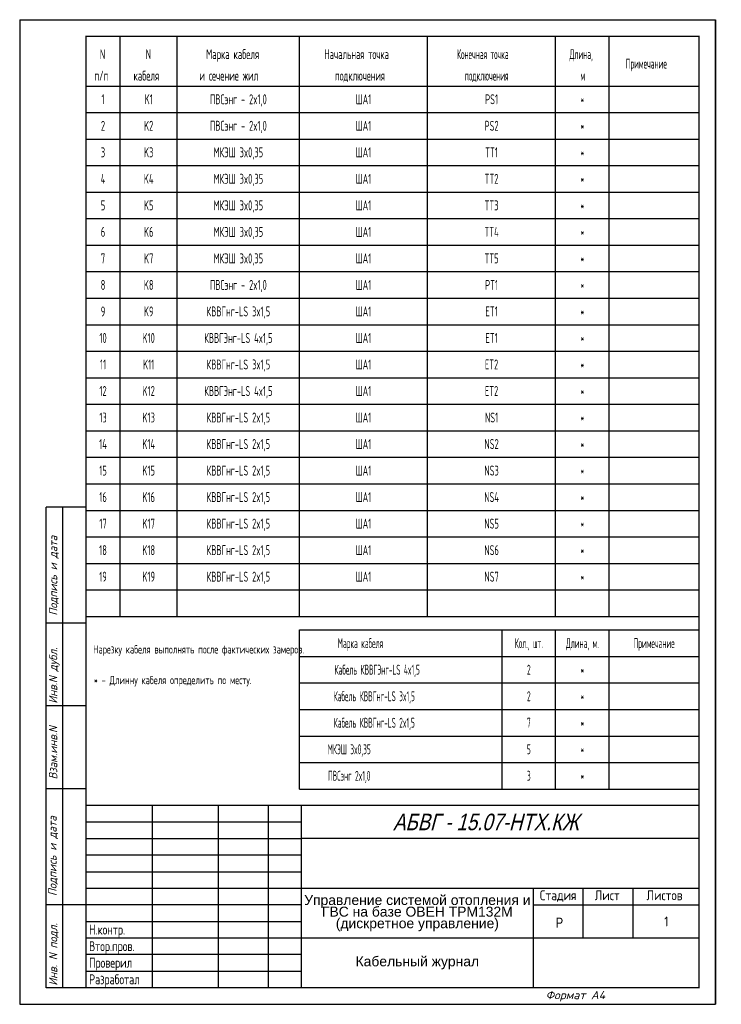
# Model space of a CAD drawing. Header units: millimetres. Extents: x 2544 to 2756, y 1084 to 1381.
import ezdxf
from ezdxf.enums import TextEntityAlignment as Align

# ---------------------------------------------------------------- set-up
doc = ezdxf.new("R2010")
doc.units = ezdxf.units.MM
for name, color, linetype in [('_FORMAT OSNOVNAJA', 1, 'Continuous'), ('_TABLITSA OSNOVNAJA', 3, 'Continuous'), ('_TABLITSA TONKAJA', 2, 'Continuous'), ('Текст', 7, 'Continuous'), ('Форматка', 4, 'Continuous')]:
    doc.layers.add(name, color=color, linetype=linetype)
doc.layers.add('Слой1', color=10, linetype='Continuous', lineweight=200, plot=False)
doc.styles.add('35', font='romans.shx', dxfattribs={"width": 0.7, "oblique": 15, "height": 3.5})
doc.styles.add('5', font='romans.shx', dxfattribs={"width": 0.65, "oblique": 15, "height": 5})
doc.styles.add('Arial', font='arial.ttf')
doc.styles.add('Gost_ptb', font='gost_ptb.shx', dxfattribs={"width": 0.9, "oblique": 15})
doc.styles.add('Romans8', font='romans8.shx', dxfattribs={"width": 0.8, "height": 3})

msp = doc.modelspace()

# ---------------------------------------------------------------- linework, layer by layer
at = {"color": 7, "const_width": 0.35}
msp.add_lwpolyline([(2748.98, 1089.01), (2563.97, 1089.01), (2563.97, 1376.01), (2748.98, 1376.01)], close=True, dxfattribs=at)
at = {"layer": '_FORMAT OSNOVNAJA', "color": 7}
for p, q in [((2563.98, 1144.01), (2563.98, 1089.01)), ((2748.98, 1144.01), (2563.98, 1144.01))]:
    msp.add_line(p, q, dxfattribs=at)
at = {"layer": '_TABLITSA OSNOVNAJA', "color": 7}
for p, q in [((2583.98, 1144.01), (2583.98, 1089.01)), ((2603.98, 1089.01), (2603.98, 1144.01)), ((2618.98, 1144.01), (2618.98, 1089.01)), ((2628.98, 1089.01), (2628.98, 1144.01)), ((2748.98, 1134.01), (2628.98, 1134.01)), ((2628.98, 1119.01), (2748.98, 1119.01)), ((2698.98, 1119.01), (2698.98, 1089.01)), ((2713.98, 1104.01), (2713.98, 1119.01)), ((2728.98, 1119.01), (2728.98, 1104.01)), ((2698.98, 1114.01), (2748.98, 1114.01)), ((2748.98, 1104.01), (2628.98, 1104.01))]:
    msp.add_line(p, q, dxfattribs=at)
at = {"layer": '_TABLITSA TONKAJA', "color": 7}
for p, q in [((2563.98, 1139.01), (2628.98, 1139.01)), ((2563.98, 1134.01), (2628.98, 1134.01)), ((2628.98, 1129.01), (2563.98, 1129.01)), ((2628.98, 1129.01), (2563.98, 1129.01)), ((2563.98, 1124.01), (2628.98, 1124.01)), ((2563.98, 1124.01), (2628.98, 1124.01)), ((2563.98, 1119.01), (2628.98, 1119.01)), ((2563.98, 1119.01), (2628.98, 1119.01)), ((2628.98, 1114.01), (2563.98, 1114.01)), ((2628.98, 1114.01), (2563.98, 1114.01)), ((2563.98, 1109.01), (2628.98, 1109.01)), ((2563.98, 1109.01), (2628.98, 1109.01)), ((2628.98, 1104.01), (2563.98, 1104.01)), ((2628.98, 1104.01), (2563.98, 1104.01)), ((2628.98, 1099.01), (2563.98, 1099.01)), ((2628.98, 1099.01), (2563.98, 1099.01)), ((2563.98, 1094.01), (2628.98, 1094.01)), ((2563.98, 1094.01), (2628.98, 1094.01))]:
    msp.add_line(p, q, dxfattribs=at)
at = {"layer": 'Слой1', "color": 7, "lineweight": -3}
for p, q in [((2543.98, 1381.01), (2543.98, 1084.01)), ((2543.98, 1381.01), (2543.98, 1084.01)), ((2753.98, 1084.01), (2753.98, 1381.01)), ((2753.98, 1381.01), (2753.98, 1084.01)), ((2753.98, 1381.01), (2753.98, 1084.01))]:
    msp.add_line(p, q, dxfattribs=at)
at = {"layer": 'Слой1', "color": 7, "linetype": 'ByBlock', "lineweight": -3, "ltscale": 0.4}
for p, q in [((2543.98, 1381.01), (2753.98, 1381.01)), ((2543.98, 1084.01), (2753.98, 1084.01))]:
    msp.add_line(p, q, dxfattribs=at)
at = {"layer": 'Форматка', "color": 7, "lineweight": -3}
for p, q in [((2574.28, 1361.01), (2574.28, 1376.01)), ((2591.54, 1361.01), (2591.54, 1376.01)), ((2628.38, 1361.01), (2628.38, 1376.01)), ((2667.04, 1361.01), (2667.04, 1376.01)), ((2705.71, 1361.01), (2705.71, 1376.01)), ((2721.88, 1361.01), (2721.88, 1376.01)), ((2563.98, 1361.01), (2748.98, 1361.01)), ((2563.98, 1361.01), (2748.98, 1361.01)), ((2574.28, 1305.01), (2574.28, 1361.01)), ((2591.54, 1305.01), (2591.54, 1361.01)), ((2628.38, 1305.01), (2628.38, 1361.01)), ((2667.04, 1305.01), (2667.04, 1361.01)), ((2705.71, 1305.01), (2705.71, 1361.01)), ((2721.88, 1305.01), (2721.88, 1361.01)), ((2563.98, 1353.01), (2748.98, 1353.01)), ((2563.98, 1345.01), (2748.98, 1345.01)), ((2563.98, 1337.01), (2748.98, 1337.01)), ((2563.98, 1329.01), (2748.98, 1329.01)), ((2563.98, 1321.01), (2748.98, 1321.01)), ((2563.98, 1313.01), (2748.98, 1313.01)), ((2563.98, 1305.01), (2705.71, 1305.01)), ((2574.28, 1249.01), (2574.28, 1305.01)), ((2591.54, 1249.01), (2591.54, 1305.01)), ((2628.38, 1249.01), (2628.38, 1305.01)), ((2667.04, 1249.01), (2667.04, 1305.01)), ((2705.71, 1305.01), (2748.98, 1305.01)), ((2705.71, 1249.01), (2705.71, 1305.01)), ((2721.88, 1249.01), (2721.88, 1305.01)), ((2563.98, 1297.01), (2748.98, 1297.01)), ((2563.98, 1289.01), (2748.98, 1289.01)), ((2563.98, 1281.01), (2748.98, 1281.01)), ((2563.98, 1273.01), (2748.98, 1273.01)), ((2563.98, 1265.01), (2748.98, 1265.01)), ((2574.28, 1201.01), (2574.28, 1265.01)), ((2591.54, 1201.01), (2591.54, 1265.01)), ((2628.38, 1201.01), (2628.38, 1265.01)), ((2667.04, 1201.01), (2667.04, 1265.01)), ((2705.71, 1201.01), (2705.71, 1265.01)), ((2721.88, 1201.01), (2721.88, 1265.01)), ((2563.98, 1257.01), (2748.98, 1257.01)), ((2563.98, 1249.01), (2705.71, 1249.01)), ((2705.71, 1249.01), (2748.98, 1249.01)), ((2563.98, 1241.01), (2748.98, 1241.01)), ((2563.97, 1234.01), (2551.97, 1234.01)), ((2551.97, 1089.01), (2551.97, 1234.01)), ((2556.97, 1089.01), (2556.97, 1234.01)), ((2563.98, 1233.01), (2748.98, 1233.01)), ((2563.98, 1225.01), (2748.98, 1225.01)), ((2563.98, 1217.01), (2748.98, 1217.01)), ((2563.98, 1209.01), (2705.71, 1209.01)), ((2705.71, 1209.01), (2748.98, 1209.01)), ((2563.98, 1201.01), (2705.71, 1201.01)), ((2705.71, 1201.01), (2748.98, 1201.01)), ((2563.97, 1199.01), (2551.97, 1199.01)), ((2628.38, 1148.94), (2628.38, 1196.94)), ((2628.38, 1196.94), (2748.98, 1196.94)), ((2689.54, 1148.94), (2689.54, 1196.94)), ((2705.71, 1148.94), (2705.71, 1196.94)), ((2721.88, 1148.94), (2721.88, 1196.94)), ((2628.38, 1188.94), (2748.98, 1188.94)), ((2628.38, 1180.94), (2748.98, 1180.94)), ((2563.97, 1174.01), (2551.97, 1174.01)), ((2628.38, 1172.94), (2748.98, 1172.94)), ((2628.38, 1164.94), (2748.98, 1164.94)), ((2628.38, 1156.94), (2748.98, 1156.94)), ((2563.97, 1149.01), (2551.97, 1149.01)), ((2628.38, 1148.94), (2748.98, 1148.94)), ((2563.97, 1114.01), (2551.97, 1114.01)), ((2563.97, 1089.01), (2551.97, 1089.01))]:
    msp.add_line(p, q, dxfattribs=at)

# ---------------------------------------------------------------- texts
at = {"color": 7, "linetype": 'Continuous', "style": '5', "width": 0.6}
msp.add_text('N', height=3, dxfattribs=at).set_placement((2568.17, 1369.11))
at = {"lineweight": -3, "style": 'Arial', "oblique": 15, "width": 0.8}
msp.add_text('АБВГ - 15.07-НТХ.КЖ ', height=5, dxfattribs=at).set_placement((2714.3, 1139.01), align=Align.MIDDLE_RIGHT)
at = {"color": 7, "style": 'Arial', "width": 0.8}
msp.add_text('Р', height=3, dxfattribs=at).set_placement((2705.75, 1107.14))
at = {"char_height": 2.5, "attachment_point": 1, "style": 'Gost_ptb'}
for s, width, insert in [('{\\Q0;Нарезку кабеля выполнять после фактических замеров. }', 62.2349, (2566.15, 1192.33)), ('{\\Q0;* - Длинну кабеля определить по месту.}', 62.0495, (2566.33, 1183.07))]:
    msp.add_mtext_dynamic_manual_height_columns(s, width=width, gutter_width=12.5, heights=[0], dxfattribs=dict(at, insert=insert))
at = {"insert": (2663.98, 1111.51), "char_height": 3, "width": 70, "attachment_point": 5, "line_spacing_factor": 0.7, "style": 'Arial'}
msp.add_mtext('Управление системой отопления и ГВС на базе ОВЕН ТРМ132М (дискретное управление)', dxfattribs=at)
at = {"color": 7, "insert": (2663.98, 1096.52), "char_height": 3, "width": 72.4067, "attachment_point": 5, "style": 'Arial'}
msp.add_mtext('\\pt26.824;Кабельный журнал', dxfattribs=at)
at = {"layer": 'Текст', "color": 7, "ltscale": 6.666667, "char_height": 3, "style": 'Romans8'}
for s, insert, width, attachment_point in [('Стадия', (2706.48, 1118.41), 15, 2), ('\\pi3.55;Лист', (2713.98, 1118.41), 15, 1), ('\\pi4.1499;Листов', (2728.98, 1118.41), 20, 1)]:
    msp.add_mtext(s, dxfattribs=dict(at, insert=insert, width=width, attachment_point=attachment_point))
at = {"layer": 'Текст', "color": 7, "insert": (2564.93, 1123.05), "char_height": 3, "width": 21.4279, "attachment_point": 1, "style": 'Romans8'}
msp.add_mtext('{\\W0.7;\\P\\P\\PН.контр.   \\PВтор.пров.\\PПроверил\\PРазработал}', dxfattribs=at)
at = {"layer": 'Текст', "color": 7, "ltscale": 100, "insert": (2739.11, 1109.01), "char_height": 3, "width": 19.7446, "attachment_point": 5, "style": 'Romans8'}
msp.add_mtext('\\A1;1', dxfattribs=at)
at = {"layer": 'Форматка', "color": 7, "lineweight": -3}
for s, style, width, p in [('Марка кабеля', '5', 0.6, (2600.24, 1369.11)), ('Конечная точка', 'Gost_ptb', 0.55, (2675.95, 1369.11)), ('N', '5', 0.6, (2582.01, 1369.11)), ('Начальная точка', '5', 0.55, (2635.91, 1369.11)), ('Длина,', 'Gost_ptb', 0.55, (2709.92, 1369.11)), ('Примечание', 'Gost_ptb', 0.55, (2726.86, 1366.27)), ('п/п', '5', 0.6, (2566.51, 1362.64)), ('кабеля', '5', 0.6, (2578.34, 1362.64)), ('и сечение жил', '5', 0.6, (2598.2, 1362.64)), ('подключения', '5', 0.55, (2639.11, 1362.64)), ('подключения', 'Gost_ptb', 0.55, (2678.3, 1362.64)), ('м', 'Gost_ptb', 0.55, (2713.18, 1362.64))]:
    msp.add_text(s, height=3, dxfattribs=dict(at, style=style, width=width)).set_placement(p)
at = {"layer": 'Форматка', "color": 7, "lineweight": -3, "style": 'Gost_ptb'}
for s, width, p in [('1', 0.7, (2569.13, 1357.01)), ('K1', 0.7, (2582.91, 1357.01)), ('ПВСэнг - 2x1,0', 0.7, (2609.96, 1357.01)), ('*', 0.55, (2713.79, 1357.01)), ('2', 0.7, (2569.13, 1349.01)), ('K2', 0.7, (2582.91, 1349.01)), ('ПВСэнг - 2x1,0', 0.7, (2609.96, 1349.01)), ('*', 0.55, (2713.79, 1349.01)), ('3', 0.7, (2569.13, 1341.01)), ('K3', 0.7, (2582.91, 1341.01)), ('МКЭШ 3x0,35', 0.7, (2609.96, 1341.01)), ('*', 0.55, (2713.79, 1341.01)), ('4', 0.7, (2569.13, 1333.01)), ('K4', 0.7, (2582.91, 1333.01)), ('МКЭШ 3x0,35', 0.7, (2609.96, 1333.01)), ('*', 0.55, (2713.79, 1333.01)), ('5', 0.7, (2569.13, 1325.01)), ('K5', 0.7, (2582.91, 1325.01)), ('МКЭШ 3x0,35', 0.7, (2609.96, 1325.01)), ('*', 0.55, (2713.79, 1325.01)), ('*', 0.55, (2713.79, 1317.01)), ('6', 0.7, (2569.13, 1317.01)), ('K6', 0.7, (2582.91, 1317.01)), ('МКЭШ 3x0,35', 0.7, (2609.96, 1317.01)), ('7', 0.7, (2569.13, 1309.01)), ('K7', 0.7, (2582.91, 1309.01)), ('МКЭШ 3x0,35', 0.7, (2609.96, 1309.01)), ('*', 0.55, (2713.79, 1309.01)), ('8', 0.7, (2569.13, 1301.01)), ('K8', 0.7, (2582.91, 1301.01)), ('ПВСэнг - 2x1,0', 0.7, (2609.96, 1301.01)), ('*', 0.55, (2713.79, 1301.01)), ('9', 0.7, (2569.13, 1293.01)), ('K9', 0.7, (2582.91, 1293.01)), ('КВВГнг-LS 3x1,5', 0.7, (2609.96, 1293.01)), ('*', 0.55, (2713.79, 1293.01)), ('10', 0.7, (2569.13, 1285.01)), ('K10', 0.7, (2582.91, 1285.01)), ('КВВГЭнг-LS 4x1,5', 0.7, (2609.96, 1285.01)), ('*', 0.55, (2713.79, 1285.01)), ('11', 0.7, (2569.13, 1277.01)), ('K11', 0.7, (2582.91, 1277.01)), ('КВВГнг-LS 3x1,5', 0.7, (2609.96, 1277.01)), ('*', 0.55, (2713.79, 1277.01)), ('12', 0.7, (2569.13, 1269.01)), ('K12', 0.7, (2582.91, 1269.01)), ('КВВГЭнг-LS 4x1,5', 0.7, (2609.96, 1269.01)), ('*', 0.55, (2713.79, 1269.01)), ('13', 0.7, (2569.13, 1261.01)), ('K13', 0.7, (2582.91, 1261.01)), ('КВВГнг-LS 2x1,5', 0.7, (2609.96, 1261.01)), ('*', 0.55, (2713.79, 1261.01)), ('14', 0.7, (2569.13, 1253.01)), ('K14', 0.7, (2582.91, 1253.01)), ('КВВГнг-LS 2x1,5', 0.7, (2609.96, 1253.01)), ('*', 0.55, (2713.79, 1253.01)), ('15', 0.7, (2569.13, 1245.01)), ('K15', 0.7, (2582.91, 1245.01)), ('КВВГнг-LS 2x1,5', 0.7, (2609.96, 1245.01)), ('*', 0.55, (2713.79, 1245.01)), ('16', 0.7, (2569.13, 1237.01)), ('K16', 0.7, (2582.91, 1237.01)), ('КВВГнг-LS 2x1,5', 0.7, (2609.96, 1237.01)), ('*', 0.55, (2713.79, 1237.01)), ('17', 0.7, (2569.13, 1229.01)), ('K17', 0.7, (2582.91, 1229.01)), ('КВВГнг-LS 2x1,5', 0.7, (2609.96, 1229.01)), ('*', 0.55, (2713.79, 1229.01)), ('18', 0.7, (2569.13, 1221.01)), ('K18', 0.7, (2582.91, 1221.01)), ('КВВГнг-LS 2x1,5', 0.7, (2609.96, 1221.01)), ('*', 0.55, (2713.79, 1221.01)), ('*', 0.55, (2713.79, 1213.01)), ('19', 0.7, (2569.13, 1213.01)), ('K19', 0.7, (2582.91, 1213.01)), ('КВВГнг-LS 2x1,5', 0.7, (2609.96, 1213.01)), ('Марка кабеля', 0.55, (2646.8, 1192.94)), ('Кол., шт.', 0.55, (2697.62, 1192.94)), ('Длина, м.', 0.55, (2713.79, 1192.94)), ('Примечание', 0.55, (2735.43, 1192.94)), ('Кабель КВВГЭнг-LS 4x1,5', 0.55, (2651.86, 1184.94)), ('2', 0.55, (2697.62, 1184.94)), ('*', 0.55, (2713.79, 1184.94)), ('Кабель КВВГнг-LS 3x1,5', 0.55, (2650.98, 1176.94)), ('2', 0.55, (2697.62, 1176.94)), ('*', 0.55, (2713.79, 1176.94)), ('Кабель КВВГнг-LS 2x1,5', 0.55, (2650.98, 1168.94)), ('7', 0.55, (2697.62, 1168.94)), ('*', 0.55, (2713.79, 1168.94)), ('МКЭШ 3x0,35', 0.55, (2643.42, 1160.94)), ('5', 0.55, (2697.62, 1160.94)), ('*', 0.55, (2713.79, 1160.94)), ('ПВСэнг 2x1,0', 0.55, (2643.42, 1152.94)), ('3', 0.55, (2697.62, 1152.94)), ('*', 0.55, (2713.79, 1152.94))]:
    msp.add_text(s, height=3, dxfattribs=dict(at, width=width)).set_placement(p, align=Align.MIDDLE_CENTER)
at = {"layer": 'Форматка', "color": 7, "lineweight": -3, "style": 'Gost_ptb', "width": 0.7}
for s, p in [('ША1', (2647.71, 1357.01)), ('PS1', (2686.38, 1357.01)), ('ША1', (2647.71, 1349.01)), ('PS2', (2686.38, 1349.01)), ('ША1', (2647.71, 1341.01)), ('TT1', (2686.38, 1341.01)), ('ША1', (2647.71, 1333.01)), ('TT2', (2686.38, 1333.01)), ('ША1', (2647.71, 1325.01)), ('TT3', (2686.38, 1325.01)), ('ША1', (2647.71, 1317.01)), ('TT4', (2686.38, 1317.01)), ('ША1', (2647.71, 1309.01)), ('TT5', (2686.38, 1309.01)), ('ША1', (2647.71, 1301.01)), ('PT1', (2686.38, 1301.01)), ('ША1', (2647.71, 1293.01)), ('ET1', (2686.38, 1293.01)), ('ША1', (2647.71, 1285.01)), ('ET1', (2686.38, 1285.01)), ('ША1', (2647.71, 1277.01)), ('ET2', (2686.38, 1277.01)), ('ША1', (2647.71, 1269.01)), ('ET2', (2686.38, 1269.01)), ('ША1', (2647.71, 1261.01)), ('NS1', (2686.38, 1261.01)), ('ША1', (2647.71, 1253.01)), ('NS2', (2686.38, 1253.01)), ('ША1', (2647.71, 1245.01)), ('NS3', (2686.38, 1245.01)), ('ША1', (2647.71, 1237.01)), ('NS4', (2686.38, 1237.01)), ('ША1', (2647.71, 1229.01)), ('NS5', (2686.38, 1229.01)), ('ША1', (2647.71, 1221.01)), ('NS6', (2686.38, 1221.01)), ('ША1', (2647.71, 1213.01)), ('NS7', (2686.38, 1213.01))]:
    msp.add_text(s, height=3, rotation=360, dxfattribs=at).set_placement(p, align=Align.MIDDLE_CENTER)
at = {"layer": 'Форматка', "color": 7, "lineweight": -3, "style": '35', "oblique": 15, "width": 0.9}
for s, p in [('Подпись и дата', (2555.32, 1201.26)), ('Инв.N дубл.', (2555.32, 1174.72)), ('Взам.инв.N', (2555.32, 1151.84)), ('Подпись и дата', (2555.12, 1116.68)), ('Инв. N подл.', (2555.32, 1089.65))]:
    msp.add_text(s, height=2.5, rotation=90, dxfattribs=at).set_placement(p)
at = {"layer": 'Форматка', "color": 7, "lineweight": -3, "style": '35', "oblique": 15}
msp.add_text('Формат А4', height=2.5, dxfattribs=at).set_placement((2702.7, 1085.55))

doc.saveas('drawing.dxf')
